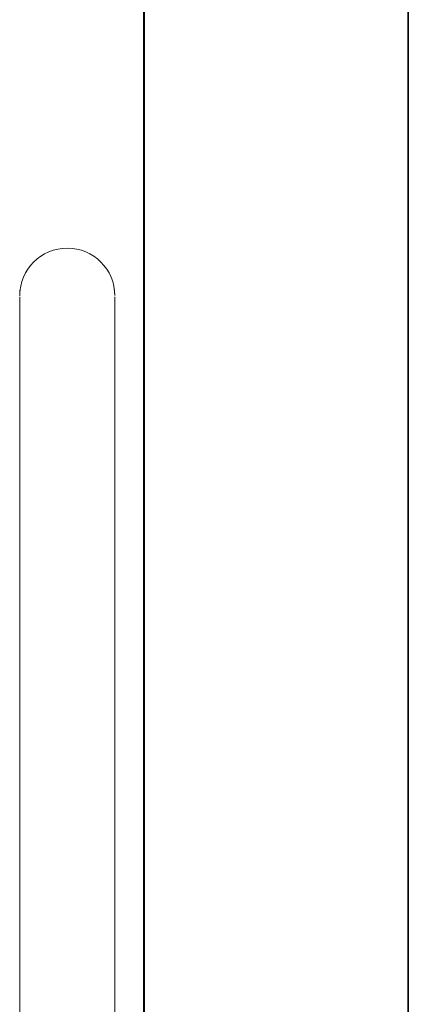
# Model space of a CAD drawing. Header units: millimetres. Extents: x 204754 to 499005, y -178579 to -103222.
# Tile 74 of 178: x 266890 to 267037, y -134040 to -133667. Entities that reach past the tile are written whole.
import ezdxf
from ezdxf.lldxf.tags import DXFTag

# ---------------------------------------------------------------- set-up
doc = ezdxf.new("R2010")
doc.units = ezdxf.units.MM
doc.header["$MEASUREMENT"] = 0
doc.layers.get('0').update_dxf_attribs({"color": 252, "lineweight": 5})
for name, color, linetype, lineweight in [('IS_Ciepła_woda', 1, 'DASHDOT', 40), ('IS_Zimna_woda', 5, 'SOLID', 35), ('P-SANR-FIXT_Nr_pióra__47', 252, 'Continuous', 5)]:
    doc.layers.add(name, color=color, linetype=linetype, lineweight=lineweight)
tags = doc.linetypes.add('DASHDOT', pattern=[20, 10, -5, 0, -5]).pattern_tags.tags
tags[10:11] = [DXFTag(74, 4), DXFTag(75, 0), DXFTag(340, '0'), DXFTag(46, 0.0), DXFTag(50, 0.0), DXFTag(44, 0.0), DXFTag(45, 0.0)]
tags[8:9] = [DXFTag(74, 4), DXFTag(75, 0), DXFTag(340, '0'), DXFTag(46, 0.0), DXFTag(50, 0.0), DXFTag(44, 0.0), DXFTag(45, 0.0)]
tags[6:7] = [DXFTag(74, 4), DXFTag(75, 0), DXFTag(340, '0'), DXFTag(46, 0.0), DXFTag(50, 0.0), DXFTag(44, 0.0), DXFTag(45, 0.0)]
tags[4:5] = [DXFTag(74, 4), DXFTag(75, 0), DXFTag(340, '0'), DXFTag(46, 0.0), DXFTag(50, 0.0), DXFTag(44, 0.0), DXFTag(45, 0.0)]
tags = doc.linetypes.add('SOLID', pattern=[10, 10, 0]).pattern_tags.tags
tags[6:7] = [DXFTag(74, 4), DXFTag(75, 0), DXFTag(340, '0'), DXFTag(46, 0.0), DXFTag(50, 0.0), DXFTag(44, 0.0), DXFTag(45, 0.0)]
tags[4:5] = [DXFTag(74, 4), DXFTag(75, 0), DXFTag(340, '0'), DXFTag(46, 0.0), DXFTag(50, 0.0), DXFTag(44, 0.0), DXFTag(45, 0.0)]

# ---------------------------------------------------------------- blocks, each defined once
blk = doc.blocks.new('podkład 20251118')
at = {"layer": 'P-SANR-FIXT_Nr_pióra__47', "color": 252, "linetype": 'Continuous', "lineweight": 5}
for p, q in [((266889.92, -133770.22), (266889.86, -133770.93)), ((266890.01, -133769.5), (266889.92, -133770.22)), ((266925.7, -133769.89), (266925.6, -133769.17)), ((266925.77, -133770.6), (266925.7, -133769.89)), ((266925.81, -133771.32), (266925.77, -133770.6)), ((266889.86, -133770.93), (266889.83, -133771.65)), ((266889.83, -133772.13), (266889.83, -133772.05)), ((266889.83, -134338.09), (266889.83, -133772.09)), ((266889.83, -134352.09), (266889.83, -133772.09)), ((266889.83, -133772.09), (266889.83, -133772.25)), ((266889.83, -133772.31), (266889.83, -133772.13)), ((266889.83, -133772.25), (266889.83, -133772.51)), ((266889.83, -133772.6), (266889.83, -133772.31)), ((266889.83, -133772.51), (266889.83, -133772.87)), ((266889.83, -133772.99), (266889.83, -133772.6)), ((266889.83, -133772.87), (266889.83, -133773.34)), ((266889.83, -133773.48), (266889.83, -133772.99)), ((266889.83, -133774.08), (266889.83, -133773.48)), ((266925.83, -133772.13), (266925.83, -133772.05)), ((266925.83, -133772.09), (266925.83, -134338.09)), ((266925.83, -134352.09), (266925.83, -133772.09)), ((266925.83, -133772.09), (266925.83, -133772.25)), ((266925.83, -133772.31), (266925.83, -133772.13)), ((266925.83, -133772.25), (266925.83, -133772.51)), ((266925.83, -133772.6), (266925.83, -133772.31)), ((266925.83, -133772.51), (266925.83, -133772.87)), ((266925.83, -133772.99), (266925.83, -133772.6)), ((266925.83, -133772.87), (266925.83, -133773.34)), ((266925.83, -133773.34), (266925.83, -133773.91))]:
    blk.add_line(p, q, dxfattribs=at)
blk.add_arc((266907.83, -133771.61), 18, 0, 180, dxfattribs=at)
blk.add_arc((266907.83, -133771.61), 18, 0, 180, dxfattribs=at)

msp = doc.modelspace()

# ---------------------------------------------------------------- linework, layer by layer
at = {"layer": 'IS_Ciepła_woda'}
msp.add_line((266936.9, -134568.53), (266936.9, -131440.61), dxfattribs=at)
at = {"layer": 'IS_Zimna_woda'}
msp.add_line((267036.9, -134568.53), (267036.9, -131402.87), dxfattribs=at)

# ---------------------------------------------------------------- block references
msp.add_blockref('podkład 20251118', (0, 0))

doc.saveas('drawing.dxf')
